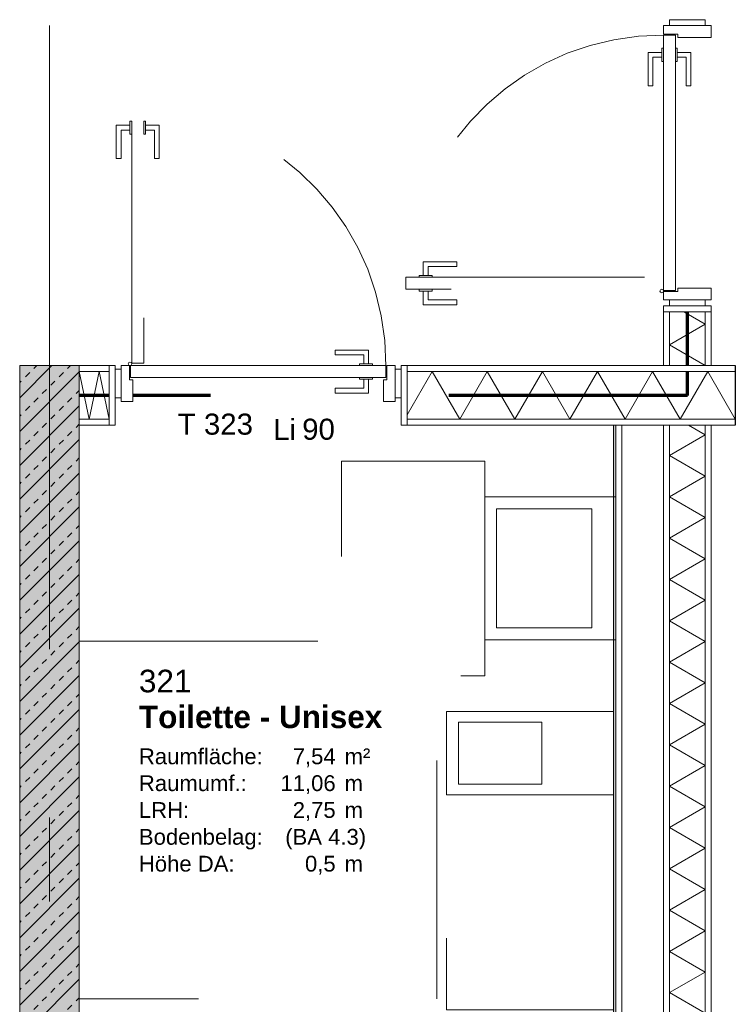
# Model space of a CAD drawing. Header units: metres. Extents: x -49 to 152, y -127 to 99.
# Tile 162 of 177: x 43.68 to 46.68, y -18.75 to -14.63. Entities that reach past the tile are written whole.
import ezdxf
from ezdxf.enums import TextEntityAlignment as Align

# ---------------------------------------------------------------- set-up
doc = ezdxf.new("R2010")
doc.units = ezdxf.units.M
for name, pattern in [('Achsen 01', [5.291531, 3.175, -1.058062, 0.352704, -0.705764]), ('gestrichelt - 01', [2, 1, -1]), ('Raster 01', [2, 1, -1])]:
    doc.linetypes.add(name, pattern=pattern)
for name, color, linetype, lineweight, true_color in [('013_Beton und Stahlbetonarbeiten-000 Sichtbeton-333 Außenstütze', 5, 'Continuous', 5, 0x0000ff), ('013_Beton und Stahlbetonarbeiten-000 Sichtbeton-334 Außenwandöf', 5, 'Continuous', 5, 0x0000ff), ('013_Beton und Stahlbetonarbeiten-000 Sichtbeton-341 tragende In', 5, 'Continuous', 5, 0x0000ff), ('013_Beton und Stahlbetonarbeiten-000 Sichtbeton-344 Innenwandöf', 5, 'Continuous', 5, 0x0000ff), ('039_Trockenbauarbeiten-340 Dämmung', 7, 'Continuous', 9, 0xc0c0c0), ('045_Sanitärausstattung-allg.', 9, 'Continuous', 9, 0x808080), ('AV1-Achsen', 1, 'Achsen 01', 18, 0xff0000), ('AV1-Stempel-Türnummern', 7, 'Continuous', 100, 0x02abea)]:
    doc.layers.add(name, color=color, linetype=linetype, lineweight=lineweight, true_color=true_color)
for name, color, linetype, lineweight in [('013_Beton und Stahlbetonarbeiten-340 Innenwände', 7, 'Continuous', 18), ('024_Fliesen_Plattenarbeiten-340 Fliesen', 7, 'Continuous', 9), ('027_Tischlerarbeiten-340 Innentüren', 7, 'Continuous', 9), ('031_Metallbauarbeiten-340 Innentüren _ Elemente', 7, 'Continuous', 9), ('039_Trockenbauarbeiten-340 Gipskarton', 7, 'Continuous', 9), ('_OG 3 (2D)', 7, 'Continuous', 9), ('AV1-Brandschutzkonzept-Brandschutzkonzept', 7, 'Continuous', 5), ('AV1-Stempel-Raumstempel', 7, 'Continuous', 9), ('Keine', 7, 'Continuous', 9)]:
    doc.layers.add(name, color=color, linetype=linetype, lineweight=lineweight)
doc.styles.add('Arial', font='arial.ttf')
doc.styles.add('Arial (bold)', font='arialbd.ttf')

# ---------------------------------------------------------------- blocks, each defined once
blk = doc.blocks.new('Group-741')
at = {"color": 255, "linetype": 'Continuous', "lineweight": 5}
blk.add_wipeout([(44.05, -16.1), (43.925, -16.1), (43.925, -16.3), (44.05, -16.3)], dxfattribs=at).dxf.layer = '039_Trockenbauarbeiten-340 Dämmung'
blk = doc.blocks.new('Group-742')
at = {"layer": '039_Trockenbauarbeiten-340 Dämmung', "transparency": 33554687, "flags": 128}
blk.add_lwpolyline([(44.0502, -16.3), (44.0085, -16.1), (43.9667, -16.3), (43.925, -16.1)], dxfattribs=at)
blk = doc.blocks.new('Group-743')
at = {"layer": '039_Trockenbauarbeiten-340 Dämmung'}
blk.add_blockref('Group-741', (0, 0), dxfattribs=at)
at = {"layer": '039_Trockenbauarbeiten-340 Dämmung', "transparency": 33554687}
blk.add_blockref('Group-742', (0, 0), dxfattribs=at)
blk = doc.blocks.new('Group-744')
at = {"color": 255, "linetype": 'Continuous', "lineweight": 5}
blk.add_wipeout([(-16.075, 13.45), (-15.825, 13.45), (-15.825, 13.6), (-16.075, 13.6)], dxfattribs=at).dxf.layer = '039_Trockenbauarbeiten-340 Dämmung'
blk = doc.blocks.new('Group-745')
at = {"layer": '039_Trockenbauarbeiten-340 Dämmung', "transparency": 33554687, "flags": 128}
blk.add_lwpolyline([(-16.075, 13.6), (-15.9884, 13.45), (-15.9018, 13.6), (-15.825, 13.467)], dxfattribs=at)
blk = doc.blocks.new('Group-746')
at = {"layer": '039_Trockenbauarbeiten-340 Dämmung'}
blk.add_blockref('Group-744', (0, 0), dxfattribs=at)
at = {"layer": '039_Trockenbauarbeiten-340 Dämmung', "transparency": 33554687}
blk.add_blockref('Group-745', (0, 0), dxfattribs=at)
blk = doc.blocks.new('Parametric Object-94')
at = {"layer": '039_Trockenbauarbeiten-340 Dämmung', "color": 7, "transparency": 33554687}
blk.add_blockref('Group-746', (0, 0), dxfattribs=at)
at = {"layer": '039_Trockenbauarbeiten-340 Dämmung', "color": 0, "flags": 1}
for tag in ['IFC_UUID', 'instanceID', 'prm0_name', 'prm0_type', 'prm0_value', 'prm1_name', 'prm1_type', 'prm1_value', 'prm2_name', 'prm2_type', 'prm2_value', 'prm3_name', 'prm3_type', 'prm3_value', 'prm4_name', 'prm4_type', 'prm4_value', 'prm5_name', 'prm5_type', 'prm5_value', 'prm6_name', 'prm6_type', 'prm6_value']:
    blk.add_attdef(tag, (46.4, -16.075), '', height=0.00018, dxfattribs=at)
blk = doc.blocks.new('Group-747')
at = {"color": 255, "linetype": 'Continuous', "lineweight": 5}
blk.add_wipeout([(-21.475, 13.45), (-16.325, 13.45), (-16.325, 13.6), (-21.475, 13.6)], dxfattribs=at).dxf.layer = '039_Trockenbauarbeiten-340 Dämmung'
blk = doc.blocks.new('Group-748')
at = {"layer": '039_Trockenbauarbeiten-340 Dämmung', "transparency": 33554687, "flags": 128}
blk.add_lwpolyline([(-21.475, 13.6), (-21.3884, 13.45), (-21.3018, 13.6), (-21.2152, 13.45), (-21.1286, 13.6), (-21.042, 13.45), (-20.9554, 13.6), (-20.8688, 13.45), (-20.7822, 13.6), (-20.6956, 13.45), (-20.609, 13.6), (-20.5224, 13.45), (-20.4358, 13.6), (-20.3492, 13.45), (-20.2626, 13.6), (-20.176, 13.45), (-20.0894, 13.6), (-20.0028, 13.45), (-19.9162, 13.6), (-19.8296, 13.45), (-19.7429, 13.6), (-19.6563, 13.45), (-19.5697, 13.6), (-19.4831, 13.45), (-19.3965, 13.6), (-19.3099, 13.45), (-19.2233, 13.6), (-19.1367, 13.45), (-19.0501, 13.6), (-18.9635, 13.45), (-18.8769, 13.6), (-18.7903, 13.45), (-18.7037, 13.6), (-18.6171, 13.45), (-18.5305, 13.6), (-18.4439, 13.45), (-18.3573, 13.6), (-18.2707, 13.45), (-18.1841, 13.6), (-18.0975, 13.45), (-18.0109, 13.6), (-17.9243, 13.45), (-17.8377, 13.6), (-17.7511, 13.45), (-17.6645, 13.6), (-17.5779, 13.45), (-17.4913, 13.6), (-17.4047, 13.45), (-17.3181, 13.6), (-17.2315, 13.45), (-17.1449, 13.6), (-17.0583, 13.45), (-16.9717, 13.6), (-16.8851, 13.45), (-16.7985, 13.6), (-16.7119, 13.45), (-16.6253, 13.6), (-16.5387, 13.45), (-16.4521, 13.6), (-16.3655, 13.45), (-16.325, 13.5201)], dxfattribs=at)
blk = doc.blocks.new('Group-749')
at = {"layer": '039_Trockenbauarbeiten-340 Dämmung'}
blk.add_blockref('Group-747', (0, 0), dxfattribs=at)
at = {"layer": '039_Trockenbauarbeiten-340 Dämmung', "transparency": 33554687}
blk.add_blockref('Group-748', (0, 0), dxfattribs=at)
blk = doc.blocks.new('Parametric Object-95')
at = {"layer": '039_Trockenbauarbeiten-340 Dämmung', "color": 7, "transparency": 33554687}
blk.add_blockref('Group-749', (0, 0), dxfattribs=at)
at = {"layer": '039_Trockenbauarbeiten-340 Dämmung', "color": 0, "flags": 1}
for tag in ['IFC_UUID', 'instanceID', 'prm0_name', 'prm0_type', 'prm0_value', 'prm1_name', 'prm1_type', 'prm1_value', 'prm2_name', 'prm2_type', 'prm2_value', 'prm3_name', 'prm3_type', 'prm3_value', 'prm4_name', 'prm4_type', 'prm4_value', 'prm5_name', 'prm5_type', 'prm5_value', 'prm6_name', 'prm6_type', 'prm6_value']:
    blk.add_attdef(tag, (46.4, -21.475), '', height=0.00018, dxfattribs=at)
blk = doc.blocks.new('Group-750')
at = {"color": 255, "linetype": 'Continuous', "lineweight": 5}
blk.add_wipeout([(46.676, -16.1), (45.3, -16.1), (45.3, -16.3), (46.676, -16.3)], dxfattribs=at).dxf.layer = '039_Trockenbauarbeiten-340 Dämmung'
blk = doc.blocks.new('Group-751')
at = {"layer": '039_Trockenbauarbeiten-340 Dämmung', "transparency": 33554687, "flags": 128}
blk.add_lwpolyline([(46.676, -16.3), (46.5604, -16.1), (46.4449, -16.3), (46.3293, -16.1), (46.2138, -16.3), (46.0982, -16.1), (45.9827, -16.3), (45.8671, -16.1), (45.7516, -16.3), (45.636, -16.1), (45.5205, -16.3), (45.4049, -16.1), (45.3, -16.2816)], dxfattribs=at)
blk = doc.blocks.new('Group-752')
at = {"layer": '039_Trockenbauarbeiten-340 Dämmung'}
blk.add_blockref('Group-750', (0, 0), dxfattribs=at)
at = {"layer": '039_Trockenbauarbeiten-340 Dämmung', "transparency": 33554687}
blk.add_blockref('Group-751', (0, 0), dxfattribs=at)
blk = doc.blocks.new('Raumstempel - Symbol - 2')
at = {"layer": 'AV1-Stempel-Raumstempel', "attachment_point": 1, "line_spacing_factor": 0.969524, "style": 'Arial'}
for s, insert, char_height in [('m²', (1.0125, -0.5049), 0.0662), ('Raumfläche:', (0.15, -0.5049), 0.066198), ('Raumumf.:', (0.15, -0.6174), 0.0662), ('m', (1.0125, -0.6174), 0.0662), ('LRH:', (0.15, -0.7299), 0.0662), ('m', (1.0125, -0.7299), 0.0662), ('Bodenbelag:', (0.15, -0.8424), 0.066198), ('Höhe DA:', (0.15, -0.9549), 0.0662), ('m', (1.0125, -0.9549), 0.0662)]:
    blk.add_mtext(s, dxfattribs=dict(at, insert=insert, char_height=char_height))
at = {"layer": 'AV1-Stempel-Raumstempel'}
for tag, style, p in [('Raumnummer', 'Arial', (0.15, -0.175)), ('Raumname', 'Arial (bold)', (0.15, -0.325))]:
    blk.add_attdef(tag, text='', height=0.0946, dxfattribs=dict(at, style=style)).set_placement(p, align=Align.TOP_LEFT)
at = {"layer": 'AV1-Stempel-Raumstempel', "style": 'Arial'}
for tag, p in [('Raumfläche', (0.975, -0.5049)), ('Raumumfang', (0.975, -0.6174)), ('LRH', (0.975, -0.7299)), ('Bodendetail', (1.1028, -0.8424)), ('Höhe_DA', (0.975, -0.9549))]:
    blk.add_attdef(tag, text='', height=0.0662, dxfattribs=at).set_placement(p, align=Align.TOP_RIGHT)
at = {"layer": 'Keine', "color": 0, "flags": 1}
for tag, p in [('Bodenbelag', (0, -1.3327)), ('Decke', (0, -1.5029))]:
    blk.add_attdef(tag, p, '', height=0.0946, dxfattribs=at)
blk = doc.blocks.new('Group-754')
at = {"layer": '045_Sanitärausstattung-allg.', "linetype": 'Raster 01', "flags": 128}
blk.add_lwpolyline([(45.625, -16.475), (45.625, -17.375), (45.025, -17.375), (45.025, -16.475)], close=True, dxfattribs=at)
blk = doc.blocks.new('Group-755')
at = {"layer": '045_Sanitärausstattung-allg.', "linetype": 'Raster 01', "flags": 128}
blk.add_lwpolyline([(46.165, -18.775), (45.465, -18.775), (45.465, -17.875), (46.165, -17.875)], close=True, dxfattribs=at)
blk = doc.blocks.new('COE - Innentür 1.20 _ 0.15')
at = {"layer": '027_Tischlerarbeiten-340 Innentüren', "color": 253, "linetype": 'gestrichelt - 01', "lineweight": 9, "transparency": 33554687, "flags": 128}
for points in [[(-0.0575, 1.0775), (-0.0775, 1.0775), (-0.0775, 1.115), (-0.1975, 1.115), (-0.1975, 1.135), (-0.0575, 1.135)], [(-0.095, 1.07), (-0.095, 1.0775), (-0.04, 1.0775), (-0.04, 1.07)], [(-1.055, 1.07), (0.015, 1.07), (0.015, 1.02), (-1.055, 1.02)], [(-0.0575, 1.0125), (-0.0775, 1.0125), (-0.0775, 0.975), (-0.1975, 0.975), (-0.1975, 0.955), (-0.0575, 0.955)], [(-0.095, 1.0125), (-0.095, 1.02), (-0.04, 1.02), (-0.04, 1.0125)]]:
    blk.add_lwpolyline(points, close=True, dxfattribs=at)
at = {"layer": '027_Tischlerarbeiten-340 Innentüren', "color": 253, "linetype": 'gestrichelt - 01', "lineweight": 9, "transparency": 33554687}
blk.add_arc((-1.0575, 1.0775), 1.0725, 269.5581, 356.6163, dxfattribs=at)
at = {"color": 255}
for points in [[(-1.2, 1.14), (-1.08, 1.14), (-1.08, 1.115), (-1.2, 1.115)], [(-1.2, -0.035), (-1.08, -0.035), (-1.08, -0.06), (-1.2, -0.06)]]:
    blk.add_wipeout(points, dxfattribs=at).dxf.layer = '027_Tischlerarbeiten-340 Innentüren'
at = {"layer": '027_Tischlerarbeiten-340 Innentüren', "flags": 128}
for points in [[(-1.2, 1.14), (-1.08, 1.14), (-1.08, 1.115), (-1.2, 1.115)], [(-1.2, -0.035), (-1.08, -0.035), (-1.08, -0.06), (-1.2, -0.06)]]:
    blk.add_lwpolyline(points, close=True, dxfattribs=at)
at = {"color": 255}
blk.add_wipeout([(-1.065, 0), (-1.125, 0), (-1.125, 0.015), (-1.215, 0.015), (-1.215, -0.035), (-1.065, -0.035)], dxfattribs=at).dxf.layer = '027_Tischlerarbeiten-340 Innentüren'
at = {"layer": '027_Tischlerarbeiten-340 Innentüren', "flags": 128}
blk.add_lwpolyline([(-1.065, 0), (-1.125, 0), (-1.125, 0.015), (-1.215, 0.015), (-1.215, -0.035), (-1.065, -0.035)], close=True, dxfattribs=at)
at = {"color": 255}
blk.add_wipeout([(-1.065, 1.075), (-1.065, 0.005), (-1.115, 0.005), (-1.115, 1.075)], dxfattribs=at).dxf.layer = '027_Tischlerarbeiten-340 Innentüren'
at = {"layer": '027_Tischlerarbeiten-340 Innentüren', "flags": 128}
blk.add_lwpolyline([(-1.065, 1.075), (-1.065, 0.005), (-1.115, 0.005), (-1.115, 1.075)], close=True, dxfattribs=at)
at = {"color": 255}
for points in [[(-1.065, 1.08), (-1.125, 1.08), (-1.125, 1.065), (-1.215, 1.065), (-1.215, 1.115), (-1.065, 1.115)], [(-1.1225, 0.0775), (-1.1225, 0.0975), (-1.16, 0.0975), (-1.16, 0.2175), (-1.18, 0.2175), (-1.18, 0.0775)], [(-1.0575, 0.0775), (-1.0575, 0.0975), (-1.02, 0.0975), (-1.02, 0.2175), (-1, 0.2175), (-1, 0.0775)]]:
    blk.add_wipeout(points, dxfattribs=at).dxf.layer = '027_Tischlerarbeiten-340 Innentüren'
at = {"layer": '027_Tischlerarbeiten-340 Innentüren', "flags": 128}
for points in [[(-1.065, 1.08), (-1.125, 1.08), (-1.125, 1.065), (-1.215, 1.065), (-1.215, 1.115), (-1.065, 1.115)], [(-1.1225, 0.0775), (-1.1225, 0.0975), (-1.16, 0.0975), (-1.16, 0.2175), (-1.18, 0.2175), (-1.18, 0.0775)], [(-1.0575, 0.0775), (-1.0575, 0.0975), (-1.02, 0.0975), (-1.02, 0.2175), (-1, 0.2175), (-1, 0.0775)]]:
    blk.add_lwpolyline(points, close=True, dxfattribs=at)
at = {"color": 255}
for points in [[(-1.05, 1.0775), (-1.0522, 1.0722), (-1.0575, 1.07), (-1.0628, 1.0722), (-1.065, 1.0775), (-1.0628, 1.0828), (-1.0575, 1.085), (-1.0522, 1.0828)], [(-1.1225, 0.115), (-1.115, 0.115), (-1.115, 0.06), (-1.1225, 0.06)], [(-1.065, 0.115), (-1.0575, 0.115), (-1.0575, 0.06), (-1.065, 0.06)]]:
    blk.add_wipeout(points, dxfattribs=at).dxf.layer = '027_Tischlerarbeiten-340 Innentüren'
at = {"layer": '027_Tischlerarbeiten-340 Innentüren', "flags": 128}
for points in [[(-1.1225, 0.115), (-1.115, 0.115), (-1.115, 0.06), (-1.1225, 0.06)], [(-1.065, 0.115), (-1.0575, 0.115), (-1.0575, 0.06), (-1.065, 0.06)]]:
    blk.add_lwpolyline(points, close=True, dxfattribs=at)
at = {"layer": '027_Tischlerarbeiten-340 Innentüren'}
blk.add_circle((-1.0575, 1.0775), 0.0075, dxfattribs=at)
blk = doc.blocks.new('Group-756')
at = {"layer": '027_Tischlerarbeiten-340 Innentüren', "color": 253, "linetype": 'gestrichelt - 01', "lineweight": 9, "transparency": 33554687, "flags": 128}
for points in [[(45.3675, -15.6975), (45.3875, -15.6975), (45.3875, -15.66), (45.5075, -15.66), (45.5075, -15.64), (45.3675, -15.64)], [(45.295, -15.705), (46.365, -15.705), (46.365, -15.755), (45.295, -15.755)], [(45.35, -15.6975), (45.405, -15.6975), (45.405, -15.705), (45.35, -15.705)], [(45.35, -15.755), (45.405, -15.755), (45.405, -15.7625), (45.35, -15.7625)], [(45.3675, -15.7625), (45.3875, -15.7625), (45.3875, -15.8), (45.5075, -15.8), (45.5075, -15.82), (45.3675, -15.82)]]:
    blk.add_lwpolyline(points, close=True, dxfattribs=at)
at = {"layer": '027_Tischlerarbeiten-340 Innentüren', "color": 253, "linetype": 'gestrichelt - 01', "lineweight": 9, "transparency": 33554687}
blk.add_arc((46.3675, -15.7625), 1.0725, 89.5581, 176.6163, dxfattribs=at)
at = {"color": 255}
for points in [[(46.4, -14.625), (46.55, -14.625), (46.55, -14.65), (46.4, -14.65)], [(46.4, -15.8), (46.55, -15.8), (46.55, -15.825), (46.4, -15.825)]]:
    blk.add_wipeout(points, dxfattribs=at).dxf.layer = '027_Tischlerarbeiten-340 Innentüren'
at = {"layer": '027_Tischlerarbeiten-340 Innentüren', "flags": 128}
for points in [[(46.4, -14.625), (46.55, -14.625), (46.55, -14.65), (46.4, -14.65)], [(46.4, -15.8), (46.55, -15.8), (46.55, -15.825), (46.4, -15.825)]]:
    blk.add_lwpolyline(points, close=True, dxfattribs=at)
at = {"color": 255}
blk.add_wipeout([(46.375, -14.685), (46.435, -14.685), (46.435, -14.7), (46.575, -14.7), (46.575, -14.65), (46.375, -14.65)], dxfattribs=at).dxf.layer = '027_Tischlerarbeiten-340 Innentüren'
at = {"layer": '027_Tischlerarbeiten-340 Innentüren', "flags": 128}
blk.add_lwpolyline([(46.375, -14.685), (46.435, -14.685), (46.435, -14.7), (46.575, -14.7), (46.575, -14.65), (46.375, -14.65)], close=True, dxfattribs=at)
at = {"color": 255}
blk.add_wipeout([(46.375, -14.69), (46.425, -14.69), (46.425, -15.76), (46.375, -15.76)], dxfattribs=at).dxf.layer = '027_Tischlerarbeiten-340 Innentüren'
at = {"layer": '027_Tischlerarbeiten-340 Innentüren', "flags": 128}
blk.add_lwpolyline([(46.375, -14.69), (46.425, -14.69), (46.425, -15.76), (46.375, -15.76)], close=True, dxfattribs=at)
at = {"color": 255}
for points in [[(46.3675, -14.7625), (46.3675, -14.7825), (46.33, -14.7825), (46.33, -14.9025), (46.31, -14.9025), (46.31, -14.7625)], [(46.4325, -14.7625), (46.4325, -14.7825), (46.47, -14.7825), (46.47, -14.9025), (46.49, -14.9025), (46.49, -14.7625)], [(46.375, -15.765), (46.435, -15.765), (46.435, -15.75), (46.575, -15.75), (46.575, -15.8), (46.375, -15.8)]]:
    blk.add_wipeout(points, dxfattribs=at).dxf.layer = '027_Tischlerarbeiten-340 Innentüren'
at = {"layer": '027_Tischlerarbeiten-340 Innentüren', "flags": 128}
for points in [[(46.3675, -14.7625), (46.3675, -14.7825), (46.33, -14.7825), (46.33, -14.9025), (46.31, -14.9025), (46.31, -14.7625)], [(46.4325, -14.7625), (46.4325, -14.7825), (46.47, -14.7825), (46.47, -14.9025), (46.49, -14.9025), (46.49, -14.7625)], [(46.375, -15.765), (46.435, -15.765), (46.435, -15.75), (46.575, -15.75), (46.575, -15.8), (46.375, -15.8)]]:
    blk.add_lwpolyline(points, close=True, dxfattribs=at)
at = {"color": 255}
for points in [[(46.3675, -14.745), (46.375, -14.745), (46.375, -14.8), (46.3675, -14.8)], [(46.425, -14.745), (46.4325, -14.745), (46.4325, -14.8), (46.425, -14.8)], [(46.36, -15.7625), (46.3622, -15.7572), (46.3675, -15.755), (46.3728, -15.7572), (46.375, -15.7625), (46.3728, -15.7678), (46.3675, -15.77), (46.3622, -15.7678)]]:
    blk.add_wipeout(points, dxfattribs=at).dxf.layer = '027_Tischlerarbeiten-340 Innentüren'
at = {"layer": '027_Tischlerarbeiten-340 Innentüren', "flags": 128}
for points in [[(46.3675, -14.745), (46.375, -14.745), (46.375, -14.8), (46.3675, -14.8)], [(46.425, -14.745), (46.4325, -14.745), (46.4325, -14.8), (46.425, -14.8)]]:
    blk.add_lwpolyline(points, close=True, dxfattribs=at)
at = {"layer": '027_Tischlerarbeiten-340 Innentüren'}
blk.add_circle((46.3675, -15.7625), 0.0075, dxfattribs=at)
blk = doc.blocks.new('Türnummer 2 - Innentür')
at = {"layer": '031_Metallbauarbeiten-340 Innentüren _ Elemente', "char_height": 0.08826, "attachment_point": 8, "line_spacing_factor": 0.965511, "style": 'Arial'}
for s, insert in [('Li', (0, -0.0671)), ('90', (0.1423, -0.0671))]:
    blk.add_mtext(s, dxfattribs=dict(at, insert=insert))
at = {"layer": '031_Metallbauarbeiten-340 Innentüren _ Elemente', "style": 'Arial'}
blk.add_attdef('Türnummer', text='', height=0.0883, dxfattribs=at).set_placement((-0.2903, -0.071), align=Align.BOTTOM_CENTER)
at = {"layer": '031_Metallbauarbeiten-340 Innentüren _ Elemente', "color": 7, "transparency": 33554687, "style": 'Arial'}
blk.add_attdef('Schallschutzklasse', text='', height=0.0883, dxfattribs=at).set_placement((-0.1763, -0.2296), align=Align.BOTTOM_CENTER)
at = {"layer": 'Keine', "color": 0, "flags": 1}
for tag, p in [('Lichte_Breite', (-0.4481, -0.3885)), ('Panikfunktion', (-0.4481, -0.5473)), ('AT-Nr.', (-0.4481, -0.7062))]:
    blk.add_attdef(tag, p, '', height=0.0883, dxfattribs=at)
blk = doc.blocks.new('OG 3 (2D)')
at = {"layer": '013_Beton und Stahlbetonarbeiten-000 Sichtbeton-334 Außenwandöf', "color": 30}
blk.add_solid([(43.725, -21.725), (43.675, -21.725), (43.725, -16.325), (43.675, -16.325)], dxfattribs=at)
at = {"layer": '013_Beton und Stahlbetonarbeiten-000 Sichtbeton-344 Innenwandöf', "color": 30}
blk.add_solid([(43.725, -16.125), (43.725, -16.325), (43.675, -16.075), (43.675, -16.325)], dxfattribs=at)
at = {"layer": '045_Sanitärausstattung-allg.', "linetype": 'Raster 01', "flags": 128}
blk.add_lwpolyline([(43.925, -17.23), (45.425, -17.23), (45.425, -18.73), (43.925, -18.73)], close=True, dxfattribs=at)
at = {"layer": 'AV1-Achsen'}
blk.add_line((43.8, -22.555), (43.8, -14.65), dxfattribs=at)
at = {"layer": '039_Trockenbauarbeiten-340 Dämmung', "color": 7, "transparency": 33554687}
for name in ['Group-743', 'Group-752']:
    blk.add_blockref(name, (0, 0), dxfattribs=at)
at = {"layer": '045_Sanitärausstattung-allg.'}
blk.add_blockref('Group-754', (0, 0), dxfattribs=at)
at = {"layer": 'AV1-Stempel-Raumstempel'}
blk.add_blockref('Raumstempel - Symbol - 2', (44.025, -17.175), dxfattribs=at).add_auto_attribs({'Raumname': 'Toilette - Unisex', 'Raumnummer': '321', 'Bodendetail': '(BA 4.3)', 'Raumfläche': '7,54', 'LRH': '2,75', 'Raumumfang': '11,06', 'Höhe_DA': '0,5'})
at = {"layer": 'AV1-Stempel-Türnummern', "color": 7}
ref = blk.add_blockref('Türnummer 2 - Innentür', (44.786, -16.32), dxfattribs=at)
ref.add_attrib('Türnummer', 'T 323', dxfattribs={"layer": '031_Metallbauarbeiten-340 Innentüren _ Elemente', "height": 0.08826, "style": 'Arial'}).set_placement((44.4957, -16.391), align=Align.BOTTOM_CENTER)
at = {"color": 255}
for points, layer in [([(46.55, -15.825), (46.55, -16.075), (46.4, -16.075), (46.4, -15.825)], '039_Trockenbauarbeiten-340 Dämmung'), ([(46.55, -21.475), (46.55, -16.325), (46.4, -16.325), (46.4, -21.475)], '039_Trockenbauarbeiten-340 Dämmung'), ([(46.165, -17.875), (45.465, -17.875), (45.465, -17.525), (46.165, -17.525)], '045_Sanitärausstattung-allg.')]:
    blk.add_wipeout(points, dxfattribs=at).dxf.layer = layer
at = {"layer": '013_Beton und Stahlbetonarbeiten-340 Innenwände', "linetype": 'Continuous', "lineweight": 0, "true_color": 0xc0c0c0}
blk.add_hatch(color=9, dxfattribs=at).paths.add_polyline_path([(43.675, -21.475), (43.675, -16.075), (43.925, -16.075), (43.925, -21.475)])
at = {"layer": '013_Beton und Stahlbetonarbeiten-340 Innenwände', "linetype": 'Continuous', "lineweight": 13}
h = blk.add_hatch(dxfattribs=at)
h.set_pattern_fill('Stahlbeton', color=251, style=0, pattern_type=2)
h.set_pattern_definition([(45, (0, 0), (0.07071068, -0.07071068), [0.025, -0.025])])
h.paths.add_polyline_path([(43.675, -21.475), (43.675, -16.075), (43.925, -16.075), (43.925, -21.475)])
h = blk.add_hatch(dxfattribs=at)
h.set_pattern_fill('Stahlbeton-1', color=251, style=0, pattern_type=2)
h.set_pattern_definition([(-135, (0.03106, -0.03313), (0.07071068, -0.07071068), [])])
h.paths.add_polyline_path([(43.675, -21.475), (43.675, -16.075), (43.925, -16.075), (43.925, -21.475)])
at = {"layer": '013_Beton und Stahlbetonarbeiten-000 Sichtbeton-341 tragende In', "color": 30}
blk.add_solid([(43.675, -16.075), (43.925, -16.075), (43.725, -16.125), (43.925, -16.125)], dxfattribs=at)
at = {"layer": '013_Beton und Stahlbetonarbeiten-340 Innenwände', "flags": 128}
blk.add_lwpolyline([(43.675, -21.475), (43.675, -16.075), (43.925, -16.075), (43.925, -21.475)], close=True, dxfattribs=at)
at = {"layer": '039_Trockenbauarbeiten-340 Dämmung', "flags": 128}
for points in [[(46.55, -15.825), (46.55, -16.075), (46.4, -16.075), (46.4, -15.825)], [(46.55, -21.475), (46.55, -16.325), (46.4, -16.325), (46.4, -21.475)]]:
    blk.add_lwpolyline(points, close=True, dxfattribs=at)
at = {"layer": '045_Sanitärausstattung-allg.', "flags": 128}
blk.add_lwpolyline([(46.165, -17.875), (45.465, -17.875), (45.465, -17.525), (46.165, -17.525)], close=True, dxfattribs=at)
at = {"layer": 'AV1-Brandschutzkonzept-Brandschutzkonzept', "color": 40, "linetype": 'gestrichelt - 01', "lineweight": 70, "true_color": 0xffc000, "transparency": 33554687}
blk.add_line((46.475, -16.2), (43.925, -16.2), dxfattribs=at)
at = {"layer": '045_Sanitärausstattung-allg.'}
blk.add_blockref('Group-755', (0, 0), dxfattribs=at)
at = {"color": 255}
blk.add_wipeout([(46.175, -16.625), (46.175, -17.225), (45.625, -17.225), (45.625, -16.625)], dxfattribs=at).dxf.layer = '045_Sanitärausstattung-allg.'
at = {"layer": '045_Sanitärausstattung-allg.', "flags": 128}
blk.add_lwpolyline([(46.175, -16.625), (46.175, -17.225), (45.625, -17.225), (45.625, -16.625)], close=True, dxfattribs=at)
at = {"layer": '039_Trockenbauarbeiten-340 Dämmung', "xscale": -1, "rotation": 270}
blk.add_blockref('Parametric Object-94', (32.95, 0), dxfattribs=at)
at = {"layer": '039_Trockenbauarbeiten-340 Dämmung', "rotation": 90}
blk.add_blockref('Parametric Object-95', (60, 0), dxfattribs=at)
at = {"color": 255}
for points, layer in [([(43.925, -16.075), (44.075, -16.075), (44.075, -16.1), (43.925, -16.1)], '039_Trockenbauarbeiten-340 Gipskarton'), ([(45.3, -16.075), (45.3, -16.325), (45.275, -16.325), (45.275, -16.075)], '039_Trockenbauarbeiten-340 Gipskarton'), ([(43.925, -16.3), (44.075, -16.3), (44.075, -16.325), (43.925, -16.325)], '039_Trockenbauarbeiten-340 Gipskarton'), ([(45.515, -17.57), (45.865, -17.57), (45.865, -17.83), (45.515, -17.83)], '045_Sanitärausstattung-allg.')]:
    blk.add_wipeout(points, dxfattribs=at).dxf.layer = layer
at = {"layer": '013_Beton und Stahlbetonarbeiten-000 Sichtbeton-333 Außenstütze', "color": 30}
blk.add_solid([(43.875, -21.525), (43.925, -21.525), (43.875, -16.125), (43.925, -16.125)], dxfattribs=at)
at = {"layer": '039_Trockenbauarbeiten-340 Gipskarton', "flags": 128}
for points in [[(43.925, -16.075), (44.075, -16.075), (44.075, -16.1), (43.925, -16.1)], [(45.3, -16.075), (45.3, -16.325), (45.275, -16.325), (45.275, -16.075)], [(43.925, -16.3), (44.075, -16.3), (44.075, -16.325), (43.925, -16.325)]]:
    blk.add_lwpolyline(points, close=True, dxfattribs=at)
at = {"layer": '045_Sanitärausstattung-allg.', "flags": 128}
blk.add_lwpolyline([(45.515, -17.57), (45.865, -17.57), (45.865, -17.83), (45.515, -17.83)], close=True, dxfattribs=at)
at = {"layer": 'AV1-Brandschutzkonzept-Brandschutzkonzept', "color": 40, "linetype": 'gestrichelt - 01', "lineweight": 70, "true_color": 0xffc000, "transparency": 33554687}
blk.add_line((46.475, -16.2), (46.475, -15.825), dxfattribs=at)
at = {"color": 255}
for points, layer in [([(46.375, -16.075), (46.4, -16.075), (46.4, -15.825), (46.375, -15.825)], '039_Trockenbauarbeiten-340 Gipskarton'), ([(46.55, -16.075), (46.575, -16.075), (46.575, -15.825), (46.55, -15.825)], '039_Trockenbauarbeiten-340 Gipskarton'), ([(46.4, -16.325), (46.375, -16.325), (46.375, -21.475), (46.4, -21.475)], '039_Trockenbauarbeiten-340 Gipskarton'), ([(46.575, -16.325), (46.55, -16.325), (46.55, -21.475), (46.575, -21.475)], '039_Trockenbauarbeiten-340 Gipskarton'), ([(46.075, -16.675), (46.075, -17.175), (45.675, -17.175), (45.675, -16.675)], '045_Sanitärausstattung-allg.')]:
    blk.add_wipeout(points, dxfattribs=at).dxf.layer = layer
at = {"layer": '039_Trockenbauarbeiten-340 Gipskarton', "flags": 128}
for points in [[(46.375, -16.075), (46.4, -16.075), (46.4, -15.825), (46.375, -15.825)], [(46.55, -16.075), (46.575, -16.075), (46.575, -15.825), (46.55, -15.825)], [(46.4, -16.325), (46.375, -16.325), (46.375, -21.475), (46.4, -21.475)], [(46.575, -16.325), (46.55, -16.325), (46.55, -21.475), (46.575, -21.475)]]:
    blk.add_lwpolyline(points, close=True, dxfattribs=at)
at = {"layer": '045_Sanitärausstattung-allg.', "flags": 128}
blk.add_lwpolyline([(46.075, -16.675), (46.075, -17.175), (45.675, -17.175), (45.675, -16.675)], close=True, dxfattribs=at)
at = {"color": 255}
blk.add_wipeout([(44.075, -16.075), (44.075, -16.325), (44.05, -16.325), (44.05, -16.075)], dxfattribs=at).dxf.layer = '039_Trockenbauarbeiten-340 Gipskarton'
at = {"layer": '039_Trockenbauarbeiten-340 Gipskarton', "flags": 128}
blk.add_lwpolyline([(44.075, -16.075), (44.075, -16.325), (44.05, -16.325), (44.05, -16.075)], close=True, dxfattribs=at)
at = {"color": 255}
for points in [[(46.375, -15.825), (46.375, -15.85), (46.575, -15.85), (46.575, -15.825)], [(45.3, -16.075), (46.676, -16.075), (46.676, -16.1), (45.3, -16.1)], [(45.3, -16.3), (46.676, -16.3), (46.676, -16.325), (45.3, -16.325)]]:
    blk.add_wipeout(points, dxfattribs=at).dxf.layer = '039_Trockenbauarbeiten-340 Gipskarton'
at = {"layer": '039_Trockenbauarbeiten-340 Gipskarton', "flags": 128}
for points in [[(46.375, -15.825), (46.375, -15.85), (46.575, -15.85), (46.575, -15.825)], [(45.3, -16.075), (46.676, -16.075), (46.676, -16.1), (45.3, -16.1)], [(45.3, -16.3), (46.676, -16.3), (46.676, -16.325), (45.3, -16.325)]]:
    blk.add_lwpolyline(points, close=True, dxfattribs=at)
at = {"layer": 'Keine', "color": 255, "linetype": 'Continuous', "lineweight": 25}
blk.add_line((46.676, -16.075), (46.676, -16.325), dxfattribs=at)
at = {"layer": '027_Tischlerarbeiten-340 Innentüren', "color": 7, "rotation": 90}
blk.add_blockref('COE - Innentür 1.20 _ 0.15', (45.215, -15.01), dxfattribs=at)
at = {"layer": '027_Tischlerarbeiten-340 Innentüren', "color": 7}
blk.add_blockref('Group-756', (0, 0), dxfattribs=at)
at = {"color": 255}
blk.add_wipeout([(46.2, -21.475), (46.175, -21.475), (46.175, -16.325), (46.2, -16.325)], dxfattribs=at).dxf.layer = '039_Trockenbauarbeiten-340 Gipskarton'
at = {"layer": '024_Fliesen_Plattenarbeiten-340 Fliesen', "linetype": 'Continuous', "lineweight": 0}
blk.add_hatch(color=140, dxfattribs=at).paths.add_polyline_path([(46.165, -16.325), (46.175, -16.325), (46.175, -19.985), (46.165, -19.985)])
at = {"layer": '024_Fliesen_Plattenarbeiten-340 Fliesen', "flags": 128}
blk.add_lwpolyline([(46.165, -16.325), (46.175, -16.325), (46.175, -19.985), (46.165, -19.985)], close=True, dxfattribs=at)
at = {"layer": '039_Trockenbauarbeiten-340 Gipskarton', "flags": 128}
blk.add_lwpolyline([(46.2, -21.475), (46.175, -21.475), (46.175, -16.325), (46.2, -16.325)], close=True, dxfattribs=at)

msp = doc.modelspace()

# ---------------------------------------------------------------- block references
at = {"layer": '_OG 3 (2D)'}
msp.add_blockref('OG 3 (2D)', (0, 0), dxfattribs=at)

doc.saveas('drawing.dxf')
